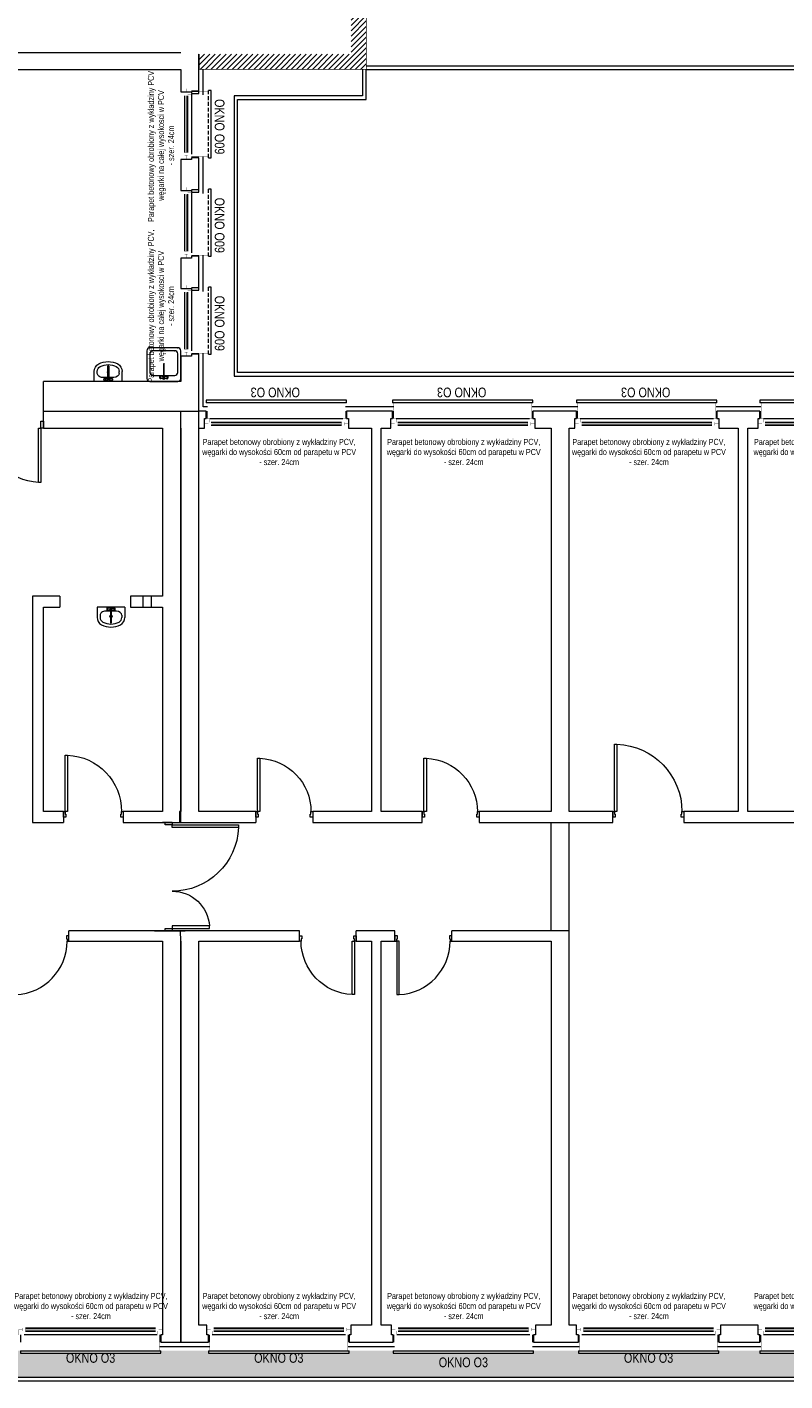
# Model space of a CAD drawing. Header units: millimetres. Extents: x 18880 to 99371, y -5529 to 27899.
# Tile 123 of 158: x 27014 to 28266, y 22181 to 24419. Entities that reach past the tile are written whole.
import ezdxf

# ---------------------------------------------------------------- set-up
doc = ezdxf.new("R2010")
doc.units = ezdxf.units.MM
doc.set_wipeout_variables(frame=1)
doc.linetypes.add('DASHED', pattern=[19.05, 12.7, -6.35])
for name, color, linetype, lineweight in [('AA_HATCH', 252, 'Continuous', 0), ('AA_IZOLACJA', 251, 'Continuous', 0), ('AA_OPIS', 2, 'Continuous', 0), ('AA_WIDOK', 254, 'Continuous', 0), ('Drzwi ArchiCAD_Nr_Pióra__1', 7, 'Continuous', 13), ('Drzwi ArchiCAD_Nr_Pióra__23', 4, 'Continuous', 20), ('Drzwi ArchiCAD_Nr_Pióra__3', 4, 'Continuous', 18), ('inwentaryzacja_wyposazenie_sanitarne_Nr_pióra__1', 7, 'Continuous', 13), ('K_SCIANY', 90, 'Continuous', 20)]:
    doc.layers.add(name, color=color, linetype=linetype, lineweight=lineweight)
for name, color, linetype in [('Drzwi ArchiCAD', 7, 'Continuous'), ('inwentaryzacja_wyposazenie_sanitarne', 7, 'Continuous'), ('Okna ArchiCADa', 7, 'Continuous')]:
    doc.layers.add(name, color=color, linetype=linetype)
doc.styles.add('ARIAL', font='arial.ttf')
doc.styles.add('Arial Narrow', font='txt')
doc.linetypes.add('BATTING', pattern='A,0.0001,-0.1,[134,ltypeshp.shx,S=0.1,R=0,X=-0.1,Y=0],-0.2,[134,ltypeshp.shx,S=0.1,R=180,X=0.1,Y=0],-0.1', length=0.4001)
doc.linetypes.add('STYROPIAN', pattern='A,0.000141,[1,styropian.shx,S=1,R=0,X=0,Y=0],-14.102004', length=14.102145)

# ---------------------------------------------------------------- blocks, each defined once
blk = doc.blocks.new('D2 Asymetryczne 12_5')
at = {"layer": 'Drzwi ArchiCAD_Nr_Pióra__1', "linetype": 'Continuous'}
for p, q in [((-710, 0), (-710, -115)), ((710, 0), (710, -115))]:
    blk.add_line(p, q, dxfattribs=at)
at = {"layer": 'Drzwi ArchiCAD_Nr_Pióra__23', "linetype": 'Continuous'}
for p, q in [((-670, 0), (-710, 0)), ((-710, 0), (-710, -115)), ((-670, -115), (-670, 0)), ((710, 0), (670, 0)), ((670, 0), (670, -115)), ((710, -115), (710, 0)), ((-710, -115), (-670, -115)), ((670, -115), (710, -115))]:
    blk.add_line(p, q, dxfattribs=at)
at = {"layer": 'Drzwi ArchiCAD_Nr_Pióra__3', "linetype": 'Continuous'}
for p, q in [((670, 897.8), (630, 897.8)), ((630, 897.8), (630, 0)), ((670, 0), (670, 897.8)), ((-670, 0), (-670, 442.2)), ((-670, 442.2), (-630, 442.2)), ((-630, 442.2), (-630, 0)), ((-630, 0), (-670, 0)), ((630, 0), (670, 0))]:
    blk.add_line(p, q, dxfattribs=at)
for centre, radius, start, end in [((670, 0), 897.8, 92.55103, 180), ((-670, 0), 442.2, 0, 84.83127)]:
    blk.add_arc(centre, radius, start, end, dxfattribs=at)
blk = doc.blocks.new('D1 Drzwi proste 12_31')
at = {"layer": 'Drzwi ArchiCAD_Nr_Pióra__1', "linetype": 'Continuous'}
for p, q in [((-470, 0), (-470, -90)), ((470, 0), (470, -90))]:
    blk.add_line(p, q, dxfattribs=at)
at = {"layer": 'Drzwi ArchiCAD_Nr_Pióra__23', "linetype": 'Continuous'}
for p, q in [((-442, 0), (-470, 0)), ((-470, 0), (-470, -90)), ((-442, -40), (-442, 0)), ((470, 0), (442, 0)), ((442, 0), (442, -40)), ((470, -90), (470, 0)), ((-470, -90), (-430, -90)), ((-430, -40), (-442, -40)), ((-430, -90), (-430, -40)), ((442, -40), (430, -40)), ((430, -40), (430, -90)), ((430, -90), (470, -90))]:
    blk.add_line(p, q, dxfattribs=at)
at = {"layer": 'Drzwi ArchiCAD_Nr_Pióra__3', "linetype": 'Continuous'}
for p, q in [((442, 884), (402, 884)), ((402, 884), (402, 0)), ((442, 0), (442, 884)), ((402, 0), (442, 0))]:
    blk.add_line(p, q, dxfattribs=at)
blk.add_arc((442, 0), 884, 92.5935, 180, dxfattribs=at)
blk = doc.blocks.new('D1 Drzwi proste 12_32')
at = {"layer": 'Drzwi ArchiCAD_Nr_Pióra__1', "linetype": 'Continuous'}
for p, q in [((-585, 0), (-585, -90)), ((585, 0), (585, -90))]:
    blk.add_line(p, q, dxfattribs=at)
at = {"layer": 'Drzwi ArchiCAD_Nr_Pióra__23', "linetype": 'Continuous'}
for p, q in [((-557, 0), (-585, 0)), ((-585, 0), (-585, -90)), ((-557, -40), (-557, 0)), ((585, 0), (557, 0)), ((557, 0), (557, -40)), ((585, -90), (585, 0)), ((-585, -90), (-545, -90)), ((-545, -40), (-557, -40)), ((-545, -90), (-545, -40)), ((557, -40), (545, -40)), ((545, -40), (545, -90)), ((545, -90), (585, -90))]:
    blk.add_line(p, q, dxfattribs=at)
at = {"layer": 'Drzwi ArchiCAD_Nr_Pióra__3', "linetype": 'Continuous'}
for p, q in [((557, 1114), (517, 1114)), ((517, 1114), (517, 0)), ((557, 0), (557, 1114)), ((517, 0), (557, 0))]:
    blk.add_line(p, q, dxfattribs=at)
blk.add_arc((557, 0), 1114, 92.0577, 180, dxfattribs=at)
blk = doc.blocks.new('D2 Asymetryczne 12_8')
at = {"layer": 'Drzwi ArchiCAD_Nr_Pióra__1', "linetype": 'Continuous'}
for p, q in [((-895, 0), (-895, -115)), ((895, 0), (895, -115))]:
    blk.add_line(p, q, dxfattribs=at)
at = {"layer": 'Drzwi ArchiCAD_Nr_Pióra__23', "linetype": 'Continuous'}
for p, q in [((-855, 0), (-895, 0)), ((-895, 0), (-895, -115)), ((-855, -115), (-855, 0)), ((895, 0), (855, 0)), ((855, 0), (855, -115)), ((895, -115), (895, 0)), ((-895, -115), (-855, -115)), ((855, -115), (895, -115))]:
    blk.add_line(p, q, dxfattribs=at)
at = {"layer": 'Drzwi ArchiCAD_Nr_Pióra__3', "linetype": 'Continuous'}
for p, q in [((855, 1094.4), (815, 1094.4)), ((815, 1094.4), (815, 0)), ((855, 0), (855, 1094.4)), ((-855, 0), (-855, 615.6)), ((-855, 615.6), (-815, 615.6)), ((-815, 615.6), (-815, 0)), ((-815, 0), (-855, 0)), ((815, 0), (855, 0))]:
    blk.add_line(p, q, dxfattribs=at)
for centre, radius, start, end in [((855, 0), 1094.4, 92.09321, 180), ((-855, 0), 615.6, 0, 86.2823)]:
    blk.add_arc(centre, radius, start, end, dxfattribs=at)
blk = doc.blocks.new('D1 Drzwi proste 12_100')
at = {"layer": 'Drzwi ArchiCAD_Nr_Pióra__1', "linetype": 'Continuous'}
for p, q in [((-495, 0), (-495, -90)), ((495, 0), (495, -90))]:
    blk.add_line(p, q, dxfattribs=at)
at = {"layer": 'Drzwi ArchiCAD_Nr_Pióra__23', "linetype": 'Continuous'}
for p, q in [((-467, 0), (-495, 0)), ((-495, 0), (-495, -90)), ((-467, -40), (-467, 0)), ((495, 0), (467, 0)), ((467, 0), (467, -40)), ((495, -90), (495, 0)), ((-495, -90), (-455, -90)), ((-455, -40), (-467, -40)), ((-455, -90), (-455, -40)), ((467, -40), (455, -40)), ((455, -40), (455, -90)), ((455, -90), (495, -90))]:
    blk.add_line(p, q, dxfattribs=at)
at = {"layer": 'Drzwi ArchiCAD_Nr_Pióra__3', "linetype": 'Continuous'}
for p, q in [((467, 934), (427, 934)), ((427, 934), (427, 0)), ((467, 0), (467, 934)), ((427, 0), (467, 0))]:
    blk.add_line(p, q, dxfattribs=at)
blk.add_arc((467, 0), 934, 92.4545, 180, dxfattribs=at)
blk = doc.blocks.new('D1 Drzwi proste 12_35')
at = {"layer": 'Drzwi ArchiCAD_Nr_Pióra__1', "linetype": 'Continuous'}
for p, q in [((-470, 0), (-470, -90)), ((470, 0), (470, -90))]:
    blk.add_line(p, q, dxfattribs=at)
at = {"layer": 'Drzwi ArchiCAD_Nr_Pióra__23', "linetype": 'Continuous'}
for p, q in [((-442, 0), (-470, 0)), ((-470, 0), (-470, -90)), ((-442, -40), (-442, 0)), ((470, 0), (442, 0)), ((442, 0), (442, -40)), ((470, -90), (470, 0)), ((-470, -90), (-430, -90)), ((-430, -40), (-442, -40)), ((-430, -90), (-430, -40)), ((442, -40), (430, -40)), ((430, -40), (430, -90)), ((430, -90), (470, -90))]:
    blk.add_line(p, q, dxfattribs=at)
at = {"layer": 'Drzwi ArchiCAD_Nr_Pióra__3', "linetype": 'Continuous'}
for p, q in [((442, 884), (402, 884)), ((402, 884), (402, 0)), ((442, 0), (442, 884)), ((402, 0), (442, 0))]:
    blk.add_line(p, q, dxfattribs=at)
blk.add_arc((442, 0), 884, 92.5935, 180, dxfattribs=at)
blk = doc.blocks.new('D1 Drzwi proste 12_115')
at = {"layer": 'Drzwi ArchiCAD_Nr_Pióra__1', "linetype": 'Continuous'}
for p, q in [((-470, 0), (-470, -90)), ((470, 0), (470, -90))]:
    blk.add_line(p, q, dxfattribs=at)
at = {"layer": 'Drzwi ArchiCAD_Nr_Pióra__23', "linetype": 'Continuous'}
for p, q in [((-442, 0), (-470, 0)), ((-470, 0), (-470, -90)), ((-442, -40), (-442, 0)), ((470, 0), (442, 0)), ((442, 0), (442, -40)), ((470, -90), (470, 0)), ((-470, -90), (-430, -90)), ((-430, -40), (-442, -40)), ((-430, -90), (-430, -40)), ((442, -40), (430, -40)), ((430, -40), (430, -90)), ((430, -90), (470, -90))]:
    blk.add_line(p, q, dxfattribs=at)
at = {"layer": 'Drzwi ArchiCAD_Nr_Pióra__3', "linetype": 'Continuous'}
for p, q in [((442, 884), (402, 884)), ((402, 884), (402, 0)), ((442, 0), (442, 884)), ((402, 0), (442, 0))]:
    blk.add_line(p, q, dxfattribs=at)
blk.add_arc((442, 0), 884, 92.5935, 180, dxfattribs=at)
blk = doc.blocks.new('Umywalka 01 12_8')
at = {"layer": 'inwentaryzacja_wyposazenie_sanitarne_Nr_pióra__1', "linetype": 'Continuous'}
for p, q in [((-230, 0), (-230, -168)), ((230, 0), (-230, 0)), ((230, 0), (230, -168)), ((-180, -134), (-180, -168)), ((-91, -68), (-91, -68)), ((91, -68), (-91, -68)), ((-69, -23), (-70, -29)), ((-70, -29), (-70, -36)), ((-70, -36), (-69, -43)), ((-68, -17), (-69, -23)), ((-69, -43), (-68, -48)), ((-66, -14), (-68, -17)), ((-68, -48), (-66, -51)), ((-60, -10), (-66, -14)), ((-60, -55), (-66, -51)), ((-58, -9), (-60, -10)), ((-60, -55), (-58, -57)), ((-55, -10), (-58, -9)), ((-20, -21), (-58, -9)), ((-20, -45), (-58, -57)), ((-58, -57), (-55, -55)), ((-52, -14), (-55, -10)), ((-55, -55), (-52, -51)), ((-50, -21), (-52, -14)), ((-52, -51), (-50, -45)), ((-50, -29), (-50, -21)), ((-50, -37), (-50, -29)), ((-50, -45), (-50, -37)), ((-8, -31), (-8, -252)), ((8, -252), (8, -31)), ((20, -21), (58, -9)), ((20, -45), (58, -57)), ((52, -14), (50, -21)), ((50, -21), (50, -29)), ((50, -29), (50, -37)), ((50, -37), (50, -45)), ((50, -45), (52, -51)), ((55, -10), (52, -14)), ((52, -51), (55, -55)), ((58, -9), (55, -10)), ((55, -55), (58, -57)), ((60, -10), (58, -9)), ((58, -57), (60, -55)), ((60, -10), (66, -14)), ((60, -55), (66, -51)), ((68, -17), (66, -14)), ((66, -51), (68, -48)), ((69, -23), (68, -17)), ((68, -48), (69, -43)), ((70, -29), (69, -23)), ((69, -43), (70, -36)), ((70, -36), (70, -29)), ((180, -134), (180, -168))]:
    blk.add_line(p, q, dxfattribs=at)
blk.add_circle((0, -152), 17.5, dxfattribs=at)
for centre, radius, start, end in [((-91, -168), 139, 180, 241.5254), ((-91, -168), 88.9, 180, 241.5254), ((0, -33), 30, 27.9765, 152.0235), ((0, -33), 30, 207.9765, 254.7747), ((0, -33), 16.8, 298.0549, 241.9451), ((0, -33), 8, 10, 170), ((0, -33), 30, 285.2253, 332.0235), ((91, -168), 88.9, 298.4746, 0), ((91, -168), 139, 298.4746, 0), ((0, 0), 330, 241.5254, 298.4746), ((0, 0), 280, 241.5254, 298.4746), ((0, -252), 7.88, 180, 0)]:
    blk.add_arc(centre, radius, start, end, dxfattribs=at)
for centre, major_axis, start_param, end_param in [((-91, -134), (88.9, 0), 1.570796, 3.141593), ((91, -134), (-88.9, 0), 3.141593, 4.712389)]:
    blk.add_ellipse(centre, major_axis=major_axis, ratio=0.750558, start_param=start_param, end_param=end_param, dxfattribs=at)
blk = doc.blocks.new('Zlew tradycyjny 12_4')
at = {"layer": 'inwentaryzacja_wyposazenie_sanitarne_Nr_pióra__1', "linetype": 'Continuous'}
for p, q in [((0, 509), (0, 50)), ((509, 559), (50, 559)), ((459, 459), (100, 459)), ((210, 499), (209, 492)), ((209, 492), (209, 485)), ((209, 485), (210, 479)), ((212, 504), (210, 499)), ((210, 479), (212, 473)), ((214, 508), (212, 504)), ((212, 473), (214, 470)), ((219, 511), (214, 508)), ((219, 466), (214, 470)), ((222, 513), (219, 511)), ((219, 466), (222, 465)), ((225, 511), (222, 513)), ((259, 501), (222, 513)), ((259, 477), (222, 465)), ((222, 465), (225, 466)), ((227, 507), (225, 511)), ((225, 466), (227, 470)), ((229, 501), (227, 507)), ((227, 470), (229, 477)), ((230, 493), (229, 501)), ((229, 477), (230, 485)), ((230, 485), (230, 493)), ((272, 490), (272, 270)), ((287, 270), (287, 490)), ((299, 501), (337, 513)), ((299, 477), (337, 465)), ((330, 501), (329, 493)), ((329, 493), (329, 485)), ((329, 485), (330, 477)), ((332, 507), (330, 501)), ((330, 477), (332, 470)), ((334, 511), (332, 507)), ((332, 470), (334, 466)), ((337, 513), (334, 511)), ((334, 466), (337, 465)), ((340, 511), (337, 513)), ((337, 465), (340, 466)), ((340, 511), (345, 508)), ((340, 466), (345, 470)), ((347, 504), (345, 508)), ((345, 470), (347, 473)), ((349, 499), (347, 504)), ((347, 473), (349, 479)), ((349, 492), (349, 499)), ((349, 485), (349, 492)), ((349, 479), (349, 485)), ((559, 50), (559, 509)), ((50, 409), (50, 100)), ((509, 100), (509, 409)), ((50, 0), (509, 0)), ((100, 50), (459, 50))]:
    blk.add_line(p, q, dxfattribs=at)
for centre, radius, start, end in [((50, 509), 50, 90, 180), ((100, 409), 50, 90, 180), ((279, 489), 30, 27.9765, 152.0235), ((279, 489), 30, 207.9765, 254.7747), ((279, 489), 16.8, 298.0549, 241.9451), ((279, 489), 8, 10, 170), ((279, 489), 30, 285.2253, 332.0235), ((459, 409), 50, 0, 90), ((509, 509), 50, 0, 90), ((279, 270), 7.88, 180, 0), ((50, 50), 50, 180, 270), ((100, 100), 50, 180, 270), ((459, 100), 50, 270, 0), ((509, 50), 50, 270, 0)]:
    blk.add_arc(centre, radius, start, end, dxfattribs=at)
for p in [(50, 0), (100, 50)]:
    blk.add_point(p, dxfattribs=at)
blk = doc.blocks.new('Umywalka 01 12_2')
at = {"layer": 'inwentaryzacja_wyposazenie_sanitarne_Nr_pióra__1', "linetype": 'Continuous'}
for p, q in [((-230, 0), (-230, -168)), ((230, 0), (-230, 0)), ((230, 0), (230, -168)), ((-180, -134), (-180, -168)), ((-91, -68), (-91, -68)), ((91, -68), (-91, -68)), ((-69, -23), (-70, -29)), ((-70, -29), (-70, -36)), ((-70, -36), (-69, -43)), ((-68, -17), (-69, -23)), ((-69, -43), (-68, -48)), ((-66, -14), (-68, -17)), ((-68, -48), (-66, -51)), ((-60, -10), (-66, -14)), ((-60, -55), (-66, -51)), ((-58, -9), (-60, -10)), ((-60, -55), (-58, -57)), ((-55, -10), (-58, -9)), ((-20, -21), (-58, -9)), ((-20, -45), (-58, -57)), ((-58, -57), (-55, -55)), ((-52, -14), (-55, -10)), ((-55, -55), (-52, -51)), ((-50, -21), (-52, -14)), ((-52, -51), (-50, -45)), ((-50, -29), (-50, -21)), ((-50, -37), (-50, -29)), ((-50, -45), (-50, -37)), ((-8, -31), (-8, -252)), ((8, -252), (8, -31)), ((20, -21), (58, -9)), ((20, -45), (58, -57)), ((52, -14), (50, -21)), ((50, -21), (50, -29)), ((50, -29), (50, -37)), ((50, -37), (50, -45)), ((50, -45), (52, -51)), ((55, -10), (52, -14)), ((52, -51), (55, -55)), ((58, -9), (55, -10)), ((55, -55), (58, -57)), ((60, -10), (58, -9)), ((58, -57), (60, -55)), ((60, -10), (66, -14)), ((60, -55), (66, -51)), ((68, -17), (66, -14)), ((66, -51), (68, -48)), ((69, -23), (68, -17)), ((68, -48), (69, -43)), ((70, -29), (69, -23)), ((69, -43), (70, -36)), ((70, -36), (70, -29)), ((180, -134), (180, -168))]:
    blk.add_line(p, q, dxfattribs=at)
blk.add_circle((0, -152), 17.5, dxfattribs=at)
for centre, radius, start, end in [((-91, -168), 139, 180, 241.5254), ((-91, -168), 88.9, 180, 241.5254), ((0, -33), 30, 27.9765, 152.0235), ((0, -33), 30, 207.9765, 254.7747), ((0, -33), 16.8, 298.0549, 241.9451), ((0, -33), 8, 10, 170), ((0, -33), 30, 285.2253, 332.0235), ((91, -168), 88.9, 298.4746, 0), ((91, -168), 139, 298.4746, 0), ((0, 0), 330, 241.5254, 298.4746), ((0, 0), 280, 241.5254, 298.4746), ((0, -252), 7.88, 180, 0)]:
    blk.add_arc(centre, radius, start, end, dxfattribs=at)
for centre, major_axis, start_param, end_param in [((-91, -134), (88.9, 0), 1.570796, 3.141593), ((91, -134), (-88.9, 0), 3.141593, 4.712389)]:
    blk.add_ellipse(centre, major_axis=major_axis, ratio=0.750558, start_param=start_param, end_param=end_param, dxfattribs=at)
blk = doc.blocks.new('O1 rozwierane 12_23')
at = {"layer": 'AA_IZOLACJA', "linetype": 'STYROPIAN', "ltscale": 0.2}
for points in [[(-1135, 120), (-1135, 0)], [(1165, 120), (1165, 0)]]:
    blk.add_lwpolyline(points, dxfattribs=at)
at = {"layer": 'AA_WIDOK', "color": 4}
blk.add_lwpolyline([(-1145, 260), (-1145, 300), (1175, 300), (1175, 260)], dxfattribs=at)
at = {"layer": 'AA_WIDOK', "linetype": 'DASHED', "ltscale": 0.5}
blk.add_lwpolyline([(-1145, 260), (1175, 260)], dxfattribs=at)
at = {"layer": 'AA_WIDOK', "const_width": 3}
for points in [[(-1125, 260), (-1125, 0)], [(1155, 260), (1155, 0)]]:
    blk.add_lwpolyline(points, dxfattribs=at)
at = {"color": 4}
blk.add_wipeout([(1090, -115), (1090, -65), (1115, -65), (1115, 0), (-1085, 0), (-1085, -65), (-1060, -65), (-1060, -115)], dxfattribs=at).dxf.layer = 'AA_WIDOK'
at = {"layer": 'AA_WIDOK', "color": 4, "const_width": 3}
for points in [[(-1085, 0), (-1175, 0)], [(-1175, 0), (-1175, -90)], [(-1085, -65), (-1085, 0)], [(1205, 0), (1115, 0)], [(1115, 0), (1115, -65)], [(1205, -90), (1205, 0)], [(-1175, -90), (-1110, -90)], [(-1110, -90), (-1110, -65)], [(-1110, -65), (-1085, -65)], [(-1060, -65), (-1110, -65)], [(-1110, -65), (-1110, -115)], [(-1110, -115), (-1060, -115)], [(-1060, -115), (-1060, -65)], [(-1060, -80), (1090, -80)], [(-1060, -90), (1090, -90)], [(-1060, -100), (1090, -100)], [(1140, -65), (1090, -65)], [(1090, -65), (1090, -115)], [(1090, -115), (1140, -115)], [(1115, -65), (1140, -65)], [(1140, -65), (1140, -90)], [(1140, -115), (1140, -65)], [(1140, -90), (1205, -90)]]:
    blk.add_lwpolyline(points, dxfattribs=at)
at = {"layer": 'AA_WIDOK', "color": 4}
for points in [[(1115, 0), (-1085, 0)], [(-1060, -65), (1090, -65)], [(-1060, -115), (1090, -115)], [(-1060, -115), (1090, -115)]]:
    blk.add_lwpolyline(points, dxfattribs=at)
blk = doc.blocks.new('okno cc')
at = {"layer": 'AA_WIDOK', "linetype": 'DASHED', "ltscale": 0.5}
blk.add_lwpolyline([(28, 3), (28, 114)], dxfattribs=at)
at = {"layer": 'AA_WIDOK', "color": 4}
blk.add_lwpolyline([(28, 3), (32, 3), (32, 114), (28, 114)], dxfattribs=at)
at = {"color": 4}
blk.add_wipeout([(-11.5, 105.5), (-6.5, 105.5), (-6.5, 108), (0, 108), (0, 9), (-6.5, 9), (-6.5, 11.5), (-11.5, 11.5)], dxfattribs=at).dxf.layer = 'AA_WIDOK'
at = {"layer": 'AA_IZOLACJA', "linetype": 'STYROPIAN', "ltscale": 0.2}
for points in [[(12, 113), (0, 113)], [(12, 4), (0, 4)]]:
    blk.add_lwpolyline(points, dxfattribs=at)
at = {"layer": 'AA_WIDOK', "color": 4, "const_width": 0.3}
for points in [[(-9, 110.5), (-9, 117)], [(-9, 117), (0, 117)], [(0, 117), (0, 108)], [(-11.5, 105.5), (-11.5, 110.5)], [(-11.5, 110.5), (-6.5, 110.5)], [(-6.5, 105.5), (-11.5, 105.5)], [(-10, 11.5), (-10, 105.5)], [(-6.5, 110.5), (-9, 110.5)], [(-9, 11.5), (-9, 105.5)], [(-8, 11.5), (-8, 105.5)], [(-6.5, 108), (-6.5, 110.5)], [(-6.5, 110.5), (-6.5, 105.5)], [(0, 108), (-6.5, 108)], [(-11.5, 6.5), (-11.5, 11.5)], [(-11.5, 11.5), (-6.5, 11.5)], [(-6.5, 6.5), (-11.5, 6.5)], [(-9, 0), (-9, 6.5)], [(-9, 6.5), (-6.5, 6.5)], [(0, 0), (-9, 0)], [(-6.5, 11.5), (-6.5, 6.5)], [(-6.5, 6.5), (-6.5, 9)], [(-6.5, 9), (0, 9)], [(0, 9), (0, 0)]]:
    blk.add_lwpolyline(points, dxfattribs=at)
at = {"layer": 'AA_WIDOK', "const_width": 0.3}
for points in [[(28, 112), (0, 112)], [(28, 5), (0, 5)]]:
    blk.add_lwpolyline(points, dxfattribs=at)
at = {"layer": 'AA_WIDOK', "color": 4}
for points in [[(-11.5, 11.5), (-11.5, 105.5)], [(-11.5, 11.5), (-11.5, 105.5)], [(-6.5, 11.5), (-6.5, 105.5)], [(0, 108), (0, 9)]]:
    blk.add_lwpolyline(points, dxfattribs=at)

msp = doc.modelspace()

# ---------------------------------------------------------------- hatches: boundary and pattern name
at = {"ltscale": 50}
h = msp.add_hatch(dxfattribs=at)
h.set_pattern_fill('ANSI31', color=10, scale=50)
h.set_pattern_definition([(45, (-153383.43, 74659.9505), (-4.41941738, 4.41941738), [])])
h.paths.add_polyline_path([(30501.51574, 25964.87583), (26533.51574, 25964.87583), (26533.51574, 25330.87583), (26673.51574, 25330.87583), (26673.51574, 24977.37583), (26050.51574, 24977.37583), (26050.51574, 24721.37583), (26050.51574, 24605.37583), (26050.51574, 24349.37583), (26323.01574, 24349.37583), (26323.01574, 24374.37583), (26075.51574, 24374.37583), (26075.51574, 24605.37583), (26075.51574, 24721.37583), (26075.51574, 24952.37583), (26698.51574, 24952.37583), (26698.51574, 25355.87583), (26558.51574, 25355.87583), (26558.51574, 25939.87583), (30476.51574, 25939.87583), (30476.51574, 25369.87583), (30596.51574, 25369.87583), (30596.51574, 24890.37583), (30921.01574, 24890.37583), (30921.01574, 24915.37583), (30621.51574, 24915.37583), (30621.51574, 25394.87583), (30501.51574, 25394.87583)])
h.paths.add_polyline_path([(30621.01574, 24609.37583), (27549.51574, 24609.37583), (27549.51574, 24374.37583), (27298.01574, 24374.37583), (27298.01574, 24349.37583), (27574.51574, 24349.37583), (27574.51574, 24584.37583), (30596.01574, 24584.37583), (30596.01574, 23784.37583), (30621.01574, 23784.37583)])
at = {"layer": 'AA_HATCH'}
h = msp.add_hatch(dxfattribs=at)
h.set_pattern_fill('AR-CONC', color=256, scale=0.1)
h.paths.add_polyline_path([(26376.01574, 22231.37583), (26331.01574, 22231.37583), (26331.01574, 22227.37583), (26099.01574, 22227.37583), (26099.01574, 22231.37583), (26045.01574, 22231.37583), (26045.01574, 22227.37583), (25813.01574, 22227.37583), (25813.01574, 22231.37583), (25746.01574, 22231.37583), (25746.01574, 22227.37583), (25514.01574, 22227.37583), (25514.01574, 22231.37583), (25448.01574, 22231.37583), (25448.01574, 22227.37583), (25216.01574, 22227.37583), (25216.01574, 22231.37583), (25145.01574, 22231.37583), (25145.01574, 22227.37583), (24913.01574, 22227.37583), (24913.01574, 22231.37583), (24789.01574, 22231.37583), (24789.01574, 22227.37583), (24680.01574, 22227.37583), (24680.01574, 22231.37583), (24660.36583, 22231.37583), (24660.36583, 22187.37583), (26376.01574, 22187.37583)])
h.paths.add_polyline_path([(29444.01574, 22231.37583), (29370.01574, 22231.37583), (29370.01574, 22227.37583), (29138.01574, 22227.37583), (29138.01574, 22231.37583), (29069.01574, 22231.37583), (29069.01574, 22227.37583), (28837.01574, 22227.37583), (28837.01574, 22231.37583), (28756.01574, 22231.37583), (28756.01574, 22227.37583), (28524.01574, 22227.37583), (28524.01574, 22231.37583), (28457.01574, 22231.37583), (28457.01574, 22227.37583), (28225.01574, 22227.37583), (28225.01574, 22231.37583), (28157.01574, 22231.37583), (28157.01574, 22227.37583), (27925.01574, 22227.37583), (27925.01574, 22231.37583), (27851.01574, 22231.37583), (27851.01574, 22227.37583), (27619.01574, 22227.37583), (27619.01574, 22231.37583), (27546.01574, 22231.37583), (27546.01574, 22227.37583), (27314.01574, 22227.37583), (27314.01574, 22231.37583), (27235.01574, 22231.37583), (27235.01574, 22227.37583), (27003.01574, 22227.37583), (27003.01574, 22231.37583), (26924.01574, 22231.37583), (26924.01574, 22227.37583), (26692.01574, 22227.37583), (26692.01574, 22231.37583), (26644.01574, 22231.37583), (26644.01574, 22187.37583), (29444.01574, 22187.37583)])

# ---------------------------------------------------------------- linework, layer by layer
msp.add_lwpolyline([(27298.01574, 24374.37583), (27298.01574, 24349.37583)])
for points in [[(27568.51574, 24349.37583), (27568.51574, 24305.37583), (27356.01574, 24305.37583), (27356.01574, 23842.37583), (30552.01574, 23842.37583), (30552.01574, 24349.37583)], [(30546.01574, 24349.37583), (30546.01574, 23848.37583), (27362.01574, 23848.37583), (27362.01574, 24299.37583), (27574.51574, 24299.37583), (27574.51574, 24349.37583)], [(27574.51574, 24355.37583), (30596.01574, 24355.37583)], [(27574.51574, 24349.37583), (30596.01574, 24349.37583)], [(26644.01574, 22187.37583), (29444.01574, 22187.37583)], [(26644.01574, 22181.37583), (29444.01574, 22181.37583)]]:
    msp.add_lwpolyline(points, dxfattribs=at)
at = {"layer": 'AA_IZOLACJA', "linetype": 'BATTING', "ltscale": 16}
for points in [[(27305.01574, 24307.37583), (27305.01574, 24349.37583)], [(27305.01574, 24144.37583), (27305.01574, 24205.37583)], [(27305.01574, 23982.37583), (27305.01574, 24042.37583)], [(27312.01574, 23791.37583), (27305.01574, 23791.37583), (27305.01574, 23880.37583)], [(27620.01574, 23791.37583), (27540.01574, 23791.37583)], [(27924.04428, 23791.37583), (27848.01574, 23791.37583)], [(28227.01574, 23791.37583), (28152.04428, 23791.37583)]]:
    msp.add_lwpolyline(points, dxfattribs=at)
at = {"layer": 'AA_WIDOK', "const_width": 0.3}
for points in [[(27312.01574, 24307.37583), (27312.01574, 24349.37583)], [(27312.01574, 24144.37583), (27312.01574, 24205.37583)], [(27312.01574, 23982.37583), (27312.01574, 24042.37583)], [(27312.01574, 23798.37583), (27312.01574, 23880.37583)], [(27620.01574, 23798.37583), (27540.01574, 23798.37583)], [(27924.04428, 23798.37583), (27848.01574, 23798.37583)], [(28227.01574, 23798.37583), (28152.04428, 23798.37583)]]:
    msp.add_lwpolyline(points, dxfattribs=at)
at = {"layer": 'K_SCIANY', "color": 10, "const_width": 1}
msp.add_lwpolyline([(27298.01574, 24349.37583), (27574.51574, 24349.37583), (27574.51574, 24584.37583), (30596.01574, 24584.37583), (30596.01574, 23784.37583)], dxfattribs=at)
at = {"layer": 'K_SCIANY'}
for points in [[(26859.01574, 24377.37583), (27268.01574, 24377.37583)], [(26859.01574, 24349.37583), (27268.01574, 24349.37583), (27268.01574, 24312.37583), (27277.01574, 24312.37583), (27286.01574, 24312.37583), (27286.01574, 24309.37583), (27298.01574, 24309.37583), (27298.01574, 24349.37583)], [(27298.01574, 23756.37583), (27298.01574, 23878.37583), (27286.01574, 23878.37583), (27286.01574, 23875.37583), (27277.01574, 23875.37583), (27268.01574, 23875.37583), (27268.01574, 23833.37583), (27041.01574, 23833.37583)], [(27041.01574, 23767.87583), (27041.01574, 23833.37583)], [(27041.01574, 23784.37583), (27268.01574, 23784.37583)], [(27041.01574, 23756.37583), (27041.01574, 23767.87583)], [(27268.01574, 23756.37583), (27268.01574, 23784.37583)], [(27268.01574, 23784.37583), (27298.01574, 23784.37583)], [(27298.01574, 23756.37583), (27307.01574, 23756.37583), (27307.01574, 23763.37583), (27307.01574, 23772.37583), (27310.01574, 23772.37583), (27310.01574, 23784.37583), (27298.01574, 23784.37583)], [(27041.01574, 23756.37583), (27238.01574, 23756.37583)], [(27238.01574, 23756.37583), (27238.01574, 23478.37583)], [(27268.01574, 23756.37583), (27268.01574, 23122.37583)], [(27268.01574, 23104.37583), (27268.01574, 23756.37583)], [(27298.01574, 23122.37583), (27298.01574, 23756.37583)], [(27068.01574, 23478.37583), (27023.01574, 23478.37583)], [(27023.01574, 23478.37583), (27023.01574, 23104.37583)], [(27068.01574, 23478.37583), (27068.01574, 23469.37583)], [(27185.01574, 23478.37583), (27185.01574, 23469.37583)], [(27238.01574, 23478.37583), (27185.01574, 23478.37583)], [(27205.91129, 23460.37583), (27205.91129, 23478.37583)], [(27219.91129, 23460.37583), (27219.91129, 23478.37583)], [(27041.01574, 23460.37583), (27068.01574, 23460.37583)], [(27041.01574, 23122.37583), (27041.01574, 23460.37583)], [(27068.01574, 23469.37583), (27068.01574, 23460.37583)], [(27185.01574, 23469.37583), (27185.01574, 23460.37583)], [(27185.01574, 23460.37583), (27238.01574, 23460.37583)], [(27238.01574, 23460.37583), (27238.01574, 23122.37583)], [(27074.01574, 23122.37583), (27041.01574, 23122.37583)], [(27074.01574, 23122.37583), (27074.01574, 23113.37583)], [(27173.01574, 23122.37583), (27173.01574, 23113.37583)], [(27238.01574, 23122.37583), (27173.01574, 23122.37583)], [(27268.01574, 23122.37583), (27266.01574, 23122.37583)], [(27266.01574, 23122.37583), (27266.01574, 23104.37583)], [(27392.01574, 23122.37583), (27298.01574, 23122.37583)], [(27392.01574, 23122.37583), (27392.01574, 23113.37583)], [(27023.01574, 23104.37583), (27074.01574, 23104.37583)], [(27074.01574, 23113.37583), (27074.01574, 23104.37583)], [(27173.01574, 23113.37583), (27173.01574, 23104.37583)], [(27173.01574, 23104.37583), (27238.01574, 23104.37583)], [(27242.51574, 23104.37583), (27238.01574, 23104.37583)], [(27238.01574, 23104.37583), (27266.01574, 23104.37583)], [(27254.01574, 23104.37583), (27242.51574, 23104.37583)], [(27254.01574, 23104.37583), (27268.01574, 23104.37583)], [(27266.01574, 23104.37583), (27392.01574, 23104.37583)], [(27392.01574, 23113.37583), (27392.01574, 23104.37583)], [(27880.01574, 22925.37583), (27880.01574, 23104.37583)], [(27910.01574, 22925.37583), (27910.01574, 23104.37583)], [(27083.01574, 22917.37583), (27083.01574, 22925.37583)], [(27238.01574, 22925.37583), (27083.01574, 22925.37583)], [(27083.01574, 22908.37583), (27083.01574, 22917.37583)], [(27224.72855, 22925.37583), (27275.11152, 22925.37583)], [(27242.51574, 22925.37583), (27238.01574, 22925.37583)], [(27254.01574, 22925.37583), (27242.51574, 22925.37583)], [(27464.01574, 22925.37583), (27254.01574, 22925.37583)], [(27268.01574, 22908.37583), (27267.51574, 22925.37583)], [(27464.01574, 22917.37583), (27464.01574, 22925.37583)], [(27464.01574, 22908.37583), (27464.01574, 22917.37583)], [(27558.01574, 22917.37583), (27558.01574, 22925.37583)], [(27622.01574, 22925.37583), (27558.01574, 22925.37583)], [(27558.01574, 22908.37583), (27558.01574, 22917.37583)], [(27622.01574, 22917.37583), (27622.01574, 22925.37583)], [(27622.01574, 22908.37583), (27622.01574, 22917.37583)], [(27716.01574, 22917.37583), (27716.01574, 22925.37583)], [(27910.01574, 22925.37583), (27716.01574, 22925.37583)], [(27716.01574, 22908.37583), (27716.01574, 22917.37583)], [(27880.01574, 22908.37583), (27880.01574, 22273.37583), (27854.01574, 22273.37583), (27854.01574, 22266.37583), (27854.01574, 22257.37583), (27851.01574, 22257.37583), (27851.01574, 22245.37583), (27880.01574, 22245.37583), (27910.01574, 22245.37583), (27925.01574, 22245.37583), (27925.01574, 22257.37583), (27922.01574, 22257.37583), (27922.01574, 22266.37583), (27922.01574, 22273.37583), (27910.01574, 22273.37583), (27910.01574, 22925.37583)], [(27083.01574, 22908.37583), (27238.01574, 22908.37583)], [(27238.01574, 22908.37583), (27238.01574, 22273.37583), (27238.01574, 22266.37583), (27238.01574, 22257.37583), (27235.01574, 22257.37583), (27235.01574, 22245.37583), (27268.01574, 22245.37583), (27268.01574, 22908.37583), (27268.01574, 22245.37583), (27314.01574, 22245.37583), (27314.01574, 22257.37583), (27311.01574, 22257.37583), (27311.01574, 22266.37583), (27311.01574, 22273.37583), (27298.01574, 22273.37583), (27298.01574, 22908.37583)], [(27298.01574, 22908.37583), (27464.01574, 22908.37583)], [(27583.01574, 22908.37583), (27583.01574, 22273.37583), (27549.01574, 22273.37583), (27549.01574, 22266.37583), (27549.01574, 22257.37583), (27546.01574, 22257.37583), (27546.01574, 22245.37583), (27619.01574, 22245.37583), (27619.01574, 22257.37583), (27616.01574, 22257.37583), (27616.01574, 22266.37583), (27616.01574, 22273.37583), (27599.01574, 22273.37583), (27599.01574, 22908.37583)], [(27558.01574, 22908.37583), (27583.01574, 22908.37583)], [(27599.01574, 22908.37583), (27622.01574, 22908.37583)], [(27716.01574, 22908.37583), (27880.01574, 22908.37583)]]:
    msp.add_lwpolyline(points, dxfattribs=at)
for points in [[(27268.01574, 24149.37583), (27277.01574, 24149.37583), (27286.01574, 24149.37583), (27286.01574, 24146.37583), (27298.01574, 24146.37583), (27298.01574, 24203.37583), (27286.01574, 24203.37583), (27286.01574, 24200.37583), (27277.01574, 24200.37583), (27268.01574, 24200.37583)], [(27268.01574, 23987.37583), (27277.01574, 23987.37583), (27286.01574, 23987.37583), (27286.01574, 23984.37583), (27298.01574, 23984.37583), (27298.01574, 24040.37583), (27286.01574, 24040.37583), (27286.01574, 24037.37583), (27277.01574, 24037.37583), (27268.01574, 24037.37583)], [(27667.01574, 23104.37583), (27667.01574, 23113.37583), (27667.01574, 23122.37583), (27599.01574, 23122.37583), (27599.01574, 23756.37583), (27615.01574, 23756.37583), (27615.01574, 23763.37583), (27615.01574, 23772.37583), (27618.01574, 23772.37583), (27618.01574, 23784.37583), (27542.01574, 23784.37583), (27542.01574, 23772.37583), (27545.01574, 23772.37583), (27545.01574, 23763.37583), (27545.01574, 23756.37583), (27583.01574, 23756.37583), (27583.01574, 23122.37583), (27486.01574, 23122.37583), (27486.01574, 23113.37583), (27486.01574, 23104.37583)], [(27982.01574, 23104.37583), (27982.01574, 23113.37583), (27982.01574, 23122.37583), (27910.01574, 23122.37583), (27910.01574, 23756.37583), (27919.04428, 23756.37583), (27919.04428, 23763.37583), (27919.04428, 23772.37583), (27922.04428, 23772.37583), (27922.04428, 23784.37583), (27850.01574, 23784.37583), (27850.01574, 23772.37583), (27853.01574, 23772.37583), (27853.01574, 23763.37583), (27853.01574, 23756.37583), (27880.01574, 23756.37583), (27880.01574, 23122.37583), (27761.01574, 23122.37583), (27761.01574, 23113.37583), (27761.01574, 23104.37583)], [(28222.01574, 23763.37583), (28222.01574, 23772.37583), (28225.01574, 23772.37583), (28225.01574, 23784.37583), (28154.04428, 23784.37583), (28154.04428, 23772.37583), (28157.04428, 23772.37583), (28157.04428, 23763.37583), (28157.04428, 23756.37583), (28189.01574, 23756.37583), (28189.01574, 23122.37583), (28099.01574, 23122.37583), (28099.01574, 23113.37583), (28099.01574, 23104.37583), (28303.01574, 23104.37583), (28303.01574, 23113.37583), (28303.01574, 23122.37583), (28205.01574, 23122.37583), (28205.01574, 23756.37583), (28222.01574, 23756.37583)], [(28160.01574, 22273.37583), (28160.01574, 22266.37583), (28160.01574, 22257.37583), (28157.01574, 22257.37583), (28157.01574, 22245.37583), (28225.01574, 22245.37583), (28225.01574, 22257.37583), (28222.01574, 22257.37583), (28222.01574, 22266.37583), (28222.01574, 22273.37583)]]:
    msp.add_lwpolyline(points, close=True, dxfattribs=at)

# ---------------------------------------------------------------- block references
at = {"layer": 'Drzwi ArchiCAD', "linetype": 'Continuous', "yscale": 0.1, "zscale": 0.1}
for name, p, xscale, rotation in [('D2 Asymetryczne 12_5', (26970.01574, 23756.37583), -0.1, 180), ('D2 Asymetryczne 12_8', (27254.01574, 23014.87583), -0.1, 270), ('D1 Drzwi proste 12_35', (27036.01574, 22908.37583), 0.1, 180), ('D1 Drzwi proste 12_115', (27511.01574, 22908.37583), -0.1, 180), ('D1 Drzwi proste 12_35', (27669.01574, 22908.37583), 0.1, 180)]:
    msp.add_blockref(name, p, dxfattribs=dict(at, xscale=xscale, rotation=rotation))
at = {"layer": 'Drzwi ArchiCAD', "linetype": 'Continuous', "xscale": -0.1, "yscale": 0.1, "zscale": 0.1}
for name, p in [('D1 Drzwi proste 12_32', (28040.51574, 23122.37583)), ('D1 Drzwi proste 12_100', (27123.51574, 23122.37583)), ('D1 Drzwi proste 12_31', (27439.01574, 23122.37583)), ('D1 Drzwi proste 12_31', (27714.01574, 23122.37583))]:
    msp.add_blockref(name, p, dxfattribs=at)
at = {"layer": 'inwentaryzacja_wyposazenie_sanitarne', "linetype": 'Continuous', "yscale": 0.1, "zscale": 0.1, "rotation": 180}
for name, p, xscale in [('Zlew tradycyjny 12_4', (27268.01574, 23889.25583), 0.1), ('Umywalka 01 12_2', (27148.12862, 23833.37583), -0.1)]:
    msp.add_blockref(name, p, dxfattribs=dict(at, xscale=xscale))
at = {"layer": 'inwentaryzacja_wyposazenie_sanitarne', "linetype": 'Continuous', "xscale": 0.1, "yscale": 0.1, "zscale": 0.1}
msp.add_blockref('Umywalka 01 12_8', (27152.68716, 23460.37583), dxfattribs=at)

# ---------------------------------------------------------------- texts
at = {"layer": 'AA_OPIS', "char_height": 10, "width": 299.9998938, "attachment_point": 1, "style": 'Arial Narrow'}
for insert in [(27280.62321, 23738.58675), (27585.62321, 23738.58675), (27891.62321, 23738.58675), (28191.62321, 23738.58675)]:
    msp.add_mtext('\\pxqc;{\\fArial Narrow|b0|i0|c238|p34;\\C9;\\c13081809;Parapet betonowy obrobiony z wykładziny PCV,\\Pwęgarki do wysokości 60cm od parapetu w PCV\\P- szer. 24cm}', dxfattribs=dict(at, insert=insert))

# ---------------------------------------------------------------- next in the draw order: block references
for p in [(27286.01574, 24200.37583), (27286.01574, 24037.37583), (27286.01574, 23875.37583)]:
    msp.add_blockref('okno cc', p)
at = {"layer": 'Okna ArchiCADa', "linetype": 'Continuous', "xscale": -0.1, "yscale": 0.1, "zscale": 0.1}
for p in [(27427.51574, 23772.37583), (27735.51574, 23772.37583), (28039.54428, 23772.37583), (28342.51574, 23772.37583)]:
    msp.add_blockref('O1 rozwierane 12_23', p, dxfattribs=at)
at = {"layer": 'Okna ArchiCADa', "linetype": 'Continuous', "xscale": -0.1, "yscale": 0.1, "zscale": 0.1, "rotation": 180}
for p in [(27117.51574, 22257.37583), (27428.51574, 22257.37583), (27733.51574, 22257.37583), (28039.51574, 22257.37583), (28339.51574, 22257.37583)]:
    msp.add_blockref('O1 rozwierane 12_23', p, dxfattribs=at)

# ---------------------------------------------------------------- next in the draw order: linework, layer by layer
at = {"layer": 'AA_IZOLACJA', "linetype": 'STYROPIAN', "ltscale": 0.2}
for points in [[(27234.01574, 22245.37583), (27234.01574, 22257.37583)], [(27315.01574, 22245.37583), (27315.01574, 22257.37583)], [(27545.01574, 22245.37583), (27545.01574, 22257.37583)], [(27620.01574, 22245.37583), (27620.01574, 22257.37583)], [(27850.01574, 22245.37583), (27850.01574, 22257.37583)], [(27926.01574, 22245.37583), (27926.01574, 22257.37583)], [(28156.01574, 22245.37583), (28156.01574, 22257.37583)], [(28226.01574, 22245.37583), (28226.01574, 22257.37583)]]:
    msp.add_lwpolyline(points, dxfattribs=at)
at = {"layer": 'AA_IZOLACJA', "linetype": 'STYROPIAN', "ltscale": 1.4}
for points in [[(27233.01574, 22238.37583), (27316.01574, 22238.37583)], [(27544.01574, 22238.37583), (27621.01574, 22238.37583)], [(27849.01574, 22238.37583), (27927.01574, 22238.37583)], [(28155.01574, 22238.37583), (28227.01574, 22238.37583)]]:
    msp.add_lwpolyline(points, dxfattribs=at)
at = {"layer": 'AA_WIDOK', "const_width": 0.3}
for points in [[(27233.01574, 22231.37583), (27233.01574, 22257.37583)], [(27316.01574, 22231.37583), (27316.01574, 22257.37583)], [(27544.01574, 22231.37583), (27544.01574, 22257.37583)], [(27621.01574, 22231.37583), (27621.01574, 22257.37583)], [(27849.01574, 22231.37583), (27849.01574, 22257.37583)], [(27927.01574, 22231.37583), (27927.01574, 22257.37583)], [(28155.01574, 22231.37583), (28155.01574, 22257.37583)], [(28227.01574, 22231.37583), (28227.01574, 22257.37583)], [(27233.01574, 22231.37583), (27316.01574, 22231.37583)], [(27544.01574, 22231.37583), (27621.01574, 22231.37583)], [(27849.01574, 22231.37583), (27927.01574, 22231.37583)], [(28155.01574, 22231.37583), (28227.01574, 22231.37583)]]:
    msp.add_lwpolyline(points, dxfattribs=at)

# ---------------------------------------------------------------- next in the draw order: texts
at = {"layer": 'AA_OPIS'}
for s, insert, char_height, width, attachment_point, rotation, style in [('\\pxqc;{\\fArial Narrow|b0|i0|c238|p34;\\C6;Parapet betonowy obrobiony z wykładziny PCV,\\Pwęgarki na całej wysokosci w PCV\\P- szer. 24cm}', (27213.69904, 24073.62022), 10, 299.9998938, 1, 90, 'Arial Narrow'), ('{\\W0.8;OKNO O09}', (27340.2121, 24254.6108), 16, 300, 2, 270, 'ARIAL'), ('{\\W0.8;OKNO O09}', (27340.2121, 24091.6108), 16, 300, 2, 270, 'ARIAL'), ('\\pxqc;{\\fArial Narrow|b0|i0|c238|p34;\\C6;Parapet betonowy obrobiony z wykładziny PCV,\\Pwęgarki na całej wysokosci w PCV\\P- szer. 24cm}', (27213.69904, 23808.10473), 10, 299.9998938, 1, 90, 'Arial Narrow'), ('{\\W0.8;OKNO O09}', (27340.2121, 23929.6108), 16, 300, 2, 270, 'ARIAL'), ('{\\W0.8;OKNO O3}', (27424.25071, 23807.37583), 16, 300, 2, 180, 'ARIAL'), ('{\\W0.8;OKNO O3}', (27732.25071, 23807.37583), 16, 300, 2, 180, 'ARIAL'), ('{\\W0.8;OKNO O3}', (28036.27925, 23807.37583), 16, 300, 2, 180, 'ARIAL')]:
    msp.add_mtext(s, dxfattribs=dict(at, insert=insert, char_height=char_height, width=width, attachment_point=attachment_point, rotation=rotation, style=style))
for s, insert, char_height, width, attachment_point, style in [('\\pxqc;{\\fArial Narrow|b0|i0|c238|p34;\\C9;\\c13081809;Parapet betonowy obrobiony z wykładziny PCV,\\Pwęgarki do wysokości 60cm od parapetu w PCV\\P- szer. 24cm}', (26969.62321, 22326.87058), 10, 299.9998938, 1, 'Arial Narrow'), ('\\pxqc;{\\fArial Narrow|b0|i0|c238|p34;\\C9;\\c13081809;Parapet betonowy obrobiony z wykładziny PCV,\\Pwęgarki do wysokości 60cm od parapetu w PCV\\P- szer. 24cm}', (27280.62321, 22326.87058), 10, 299.9998938, 1, 'Arial Narrow'), ('\\pxqc;{\\fArial Narrow|b0|i0|c238|p34;\\C9;\\c13081809;Parapet betonowy obrobiony z wykładziny PCV,\\Pwęgarki do wysokości 60cm od parapetu w PCV\\P- szer. 24cm}', (27585.62321, 22326.87058), 10, 299.9998938, 1, 'Arial Narrow'), ('\\pxqc;{\\fArial Narrow|b0|i0|c238|p34;\\C9;\\c13081809;Parapet betonowy obrobiony z wykładziny PCV,\\Pwęgarki do wysokości 60cm od parapetu w PCV\\P- szer. 24cm}', (27891.62321, 22326.87058), 10, 299.9998938, 1, 'Arial Narrow'), ('\\pxqc;{\\fArial Narrow|b0|i0|c238|p34;\\C9;\\c13081809;Parapet betonowy obrobiony z wykładziny PCV,\\Pwęgarki do wysokości 60cm od parapetu w PCV\\P- szer. 24cm}', (28191.62321, 22326.87058), 10, 299.9998938, 1, 'Arial Narrow'), ('{\\W0.8;OKNO O3}', (27119.01574, 22227.37583), 16, 300, 2, 'ARIAL'), ('{\\W0.8;OKNO O3}', (27430.01574, 22227.37583), 16, 300, 2, 'ARIAL'), ('{\\W0.8;OKNO O3}', (28041.01574, 22227.37583), 16, 300, 2, 'ARIAL'), ('{\\W0.8;OKNO O3}', (27735.01574, 22220.1028), 16, 300, 2, 'ARIAL')]:
    msp.add_mtext(s, dxfattribs=dict(at, insert=insert, char_height=char_height, width=width, attachment_point=attachment_point, style=style))

doc.saveas('drawing.dxf')
